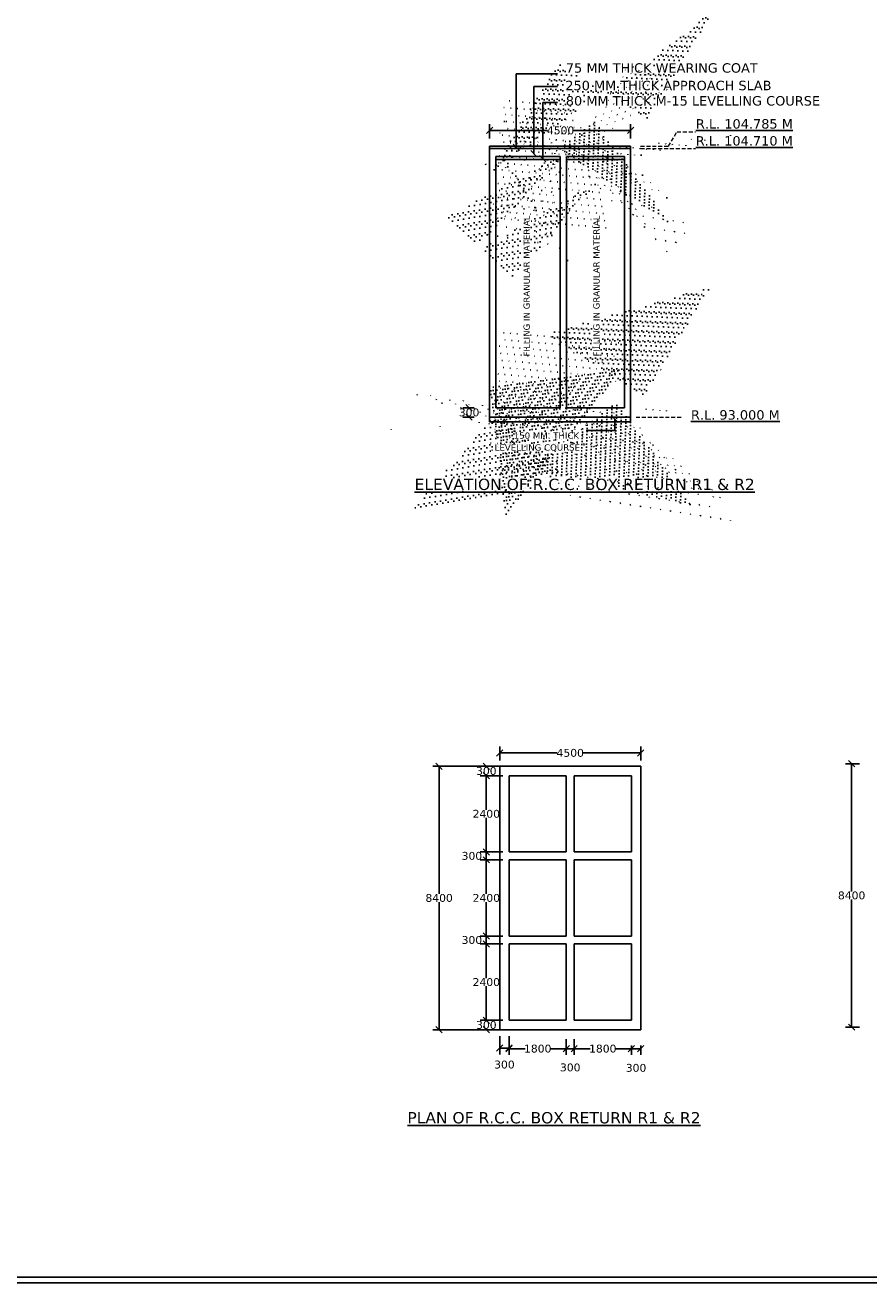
# Model space of a CAD drawing. Header units: millimetres. Extents: x -7746077780 to -3844657605, y -13315294818 to -6656873469.
# Tile 32 of 129: x -3872143238 to -3872116322, y -6657933698 to -6657893587. Entities that reach past the tile are written whole.
import ezdxf

# ---------------------------------------------------------------- set-up
doc = ezdxf.new("R2010")
doc.units = ezdxf.units.MM
doc.header["$MEASUREMENT"] = 0
doc.header["$PDMODE"] = 2
doc.linetypes.add('HIDDEN', pattern=[0.375, 0.25, -0.125])
doc.layers.add('TEX', color=6, linetype='Continuous')
doc.layers.add('TEXT', color=7, linetype='Continuous')
doc.styles.get("Standard").update_dxf_attribs({"font": 'verdana.ttf', "height": 250})
doc.dimstyles.new('ISO-25', dxfattribs={"dimtxt": 250, "dimasz": 200, "dimexe": 200, "dimexo": 200, "dimgap": 0.02, "dimtad": 0, "dimtih": 1, "dimtoh": 1, "dimdec": 0, "dimdsep": 46, "dimtxsty": 'Standard', "dimblk": 'OBLIQUE', "dimcen": 150, "dimclrd": 1, "dimclre": 1, "dimclrt": 1, "dimadec": 0, "dimazin": 0, "dimtfac": 1, "dimtdec": 0, "dimtmove": 2, "dimatfit": 3, "dimldrblk": 'OBLIQUE', "dimfxl": 0, "dimarcsym": 0})

# ---------------------------------------------------------------- blocks, each defined once
blk = doc.blocks.new('_Oblique')
at = {"color": 0, "linetype": 'ByBlock', "lineweight": -2}
blk.add_line((-0.5, -0.5), (0.5, 0.5), dxfattribs=at)
blk = doc.blocks.new('*D486')
at = {"color": 1, "lineweight": -2, "ltscale": 20, "transparency": 16777216}
for p, q in [((-3872116622.810956, -6657917143.151399), (-3872117070.973841, -6657917143.151399)), ((-3872116870.973841, -6657917143.151399), (-3872116870.973841, -6657921212.422869)), ((-3872116870.973841, -6657925543.151397), (-3872116870.973841, -6657921473.879927)), ((-3872116622.810953, -6657925543.151397), (-3872117070.973841, -6657925543.151397))]:
    blk.add_line(p, q, dxfattribs=at)
at = {"layer": 'Defpoints', "color": 0, "ltscale": 20, "transparency": 16777216}
for p in [(-3872116870.973841, -6657917143.151399), (-3872116422.810956, -6657917143.151399), (-3872116422.810953, -6657925543.151397)]:
    blk.add_point(p, dxfattribs=at)
at = {"color": 1, "lineweight": -2, "ltscale": 20, "transparency": 16777216, "xscale": 200, "yscale": 200, "zscale": 200}
for p, rotation in [((-3872116870.973841, -6657917143.151399), 90), ((-3872116870.973841, -6657925543.151397), 270)]:
    blk.add_blockref('_Oblique', p, dxfattribs=dict(at, rotation=rotation))
at = {"color": 1, "ltscale": 20, "transparency": 16777216, "insert": (-3872116870.97384, -6657921343.151399), "char_height": 250, "attachment_point": 5}
blk.add_mtext('8400', dxfattribs=at)
blk = doc.blocks.new('*D503')
at = {"color": 1, "lineweight": -2, "ltscale": 20, "transparency": 16777216}
for p, q in [((-3872128421.049794, -6657897200.738869), (-3872128421.049794, -6657896745.083794)), ((-3872128421.049794, -6657896945.083794), (-3872126576.005991, -6657896945.083794)), ((-3872123921.049797, -6657896945.083794), (-3872125737.147992, -6657896945.083794)), ((-3872123921.049797, -6657897200.738871), (-3872123921.049797, -6657896745.083794))]:
    blk.add_line(p, q, dxfattribs=at)
at = {"layer": 'Defpoints', "color": 0, "ltscale": 20, "transparency": 16777216}
for p in [(-3872123921.049797, -6657896945.083794), (-3872128421.049794, -6657897400.738869), (-3872123921.049797, -6657897400.738871)]:
    blk.add_point(p, dxfattribs=at)
at = {"color": 1, "lineweight": -2, "ltscale": 20, "transparency": 16777216, "xscale": 200, "yscale": 200, "zscale": 200, "rotation": 180}
blk.add_blockref('_Oblique', (-3872128421.049794, -6657896945.083794), dxfattribs=at)
at = {"color": 1, "lineweight": -2, "ltscale": 20, "transparency": 16777216, "xscale": 200, "yscale": 200, "zscale": 200}
blk.add_blockref('_Oblique', (-3872123921.049797, -6657896945.083794), dxfattribs=at)
at = {"color": 1, "ltscale": 20, "transparency": 16777216, "insert": (-3872126156.576991, -6657896945.083794), "char_height": 250, "attachment_point": 5}
blk.add_mtext('4500', dxfattribs=at)
blk = doc.blocks.new('*D504')
at = {"color": 1, "lineweight": -2, "ltscale": 20, "transparency": 16777216}
for p, q in [((-3872128098.332244, -6657917041.233391), (-3872128098.332244, -6657916597.471495)), ((-3872123598.332244, -6657917041.233391), (-3872123598.332244, -6657916597.471495)), ((-3872128098.332244, -6657916797.471495), (-3872126267.761244, -6657916797.471495)), ((-3872123598.332244, -6657916797.471495), (-3872125428.903245, -6657916797.471495))]:
    blk.add_line(p, q, dxfattribs=at)
at = {"layer": 'Defpoints', "color": 0, "ltscale": 20, "transparency": 16777216}
for p in [(-3872123598.332244, -6657916797.471495), (-3872128098.332244, -6657917241.233391), (-3872123598.332244, -6657917241.233391)]:
    blk.add_point(p, dxfattribs=at)
at = {"color": 1, "lineweight": -2, "ltscale": 20, "transparency": 16777216, "xscale": 200, "yscale": 200, "zscale": 200, "rotation": 180}
blk.add_blockref('_Oblique', (-3872128098.332244, -6657916797.471495), dxfattribs=at)
at = {"color": 1, "lineweight": -2, "ltscale": 20, "transparency": 16777216, "xscale": 200, "yscale": 200, "zscale": 200}
blk.add_blockref('_Oblique', (-3872123598.332244, -6657916797.471495), dxfattribs=at)
at = {"color": 1, "ltscale": 20, "transparency": 16777216, "insert": (-3872125848.332244, -6657916797.471495), "char_height": 250, "attachment_point": 5}
blk.add_mtext('4500', dxfattribs=at)
blk = doc.blocks.new('*D505')
at = {"color": 1, "lineweight": -2, "ltscale": 20, "transparency": 16777216}
for p, q in [((-3872128098.332242, -6657925831.211496), (-3872128098.332242, -6657926410.940361)), ((-3872127798.332242, -6657925831.211498), (-3872127798.332242, -6657926410.940361)), ((-3872128098.332242, -6657926210.940361), (-3872127798.332242, -6657926210.940361))]:
    blk.add_line(p, q, dxfattribs=at)
at = {"layer": 'Defpoints', "color": 0, "ltscale": 20, "transparency": 16777216}
for p in [(-3872128098.332242, -6657925631.211496), (-3872127798.332242, -6657925631.211498), (-3872127798.332242, -6657926210.940361)]:
    blk.add_point(p, dxfattribs=at)
at = {"color": 1, "lineweight": -2, "ltscale": 20, "transparency": 16777216, "xscale": 200, "yscale": 200, "zscale": 200, "rotation": 180}
blk.add_blockref('_Oblique', (-3872128098.332242, -6657926210.940361), dxfattribs=at)
at = {"color": 1, "lineweight": -2, "ltscale": 20, "transparency": 16777216, "xscale": 200, "yscale": 200, "zscale": 200}
blk.add_blockref('_Oblique', (-3872127798.332242, -6657926210.940361), dxfattribs=at)
at = {"color": 1, "ltscale": 20, "transparency": 16777216, "insert": (-3872127948.332242, -6657926737.703863), "char_height": 250, "attachment_point": 5}
blk.add_mtext('300', dxfattribs=at)
blk = doc.blocks.new('*D506')
at = {"color": 1, "lineweight": -2, "ltscale": 20, "transparency": 16777216}
for p, q in [((-3872125973.332242, -6657925931.211494), (-3872125973.332242, -6657926429.535721)), ((-3872125723.332242, -6657925931.211498), (-3872125723.332242, -6657926429.535721)), ((-3872125973.332242, -6657926229.535721), (-3872125723.332242, -6657926229.535721))]:
    blk.add_line(p, q, dxfattribs=at)
at = {"layer": 'Defpoints', "color": 0, "ltscale": 20, "transparency": 16777216}
for p in [(-3872125973.332242, -6657925731.211494), (-3872125723.332242, -6657925731.211498), (-3872125723.332242, -6657926229.535721)]:
    blk.add_point(p, dxfattribs=at)
at = {"color": 1, "lineweight": -2, "ltscale": 20, "transparency": 16777216, "xscale": 200, "yscale": 200, "zscale": 200, "rotation": 180}
blk.add_blockref('_Oblique', (-3872125973.332242, -6657926229.535721), dxfattribs=at)
at = {"color": 1, "lineweight": -2, "ltscale": 20, "transparency": 16777216, "xscale": 200, "yscale": 200, "zscale": 200}
blk.add_blockref('_Oblique', (-3872125723.332242, -6657926229.535721), dxfattribs=at)
at = {"color": 1, "ltscale": 20, "transparency": 16777216, "insert": (-3872125848.332242, -6657926829.235827), "char_height": 250, "attachment_point": 5}
blk.add_mtext('300', dxfattribs=at)
blk = doc.blocks.new('*D507')
at = {"color": 1, "lineweight": -2, "ltscale": 20, "transparency": 16777216}
for p, q in [((-3872127798.332242, -6657926031.211497), (-3872127798.332242, -6657926429.535721)), ((-3872127798.332242, -6657926229.535721), (-3872127288.3875, -6657926229.535721)), ((-3872125973.332242, -6657926229.535721), (-3872126483.276983, -6657926229.535721)), ((-3872125973.332242, -6657926031.211498), (-3872125973.332242, -6657926429.535721))]:
    blk.add_line(p, q, dxfattribs=at)
at = {"layer": 'Defpoints', "color": 0, "ltscale": 20, "transparency": 16777216}
for p in [(-3872127798.332242, -6657925831.211497), (-3872125973.332242, -6657925831.211498), (-3872125973.332242, -6657926229.535721)]:
    blk.add_point(p, dxfattribs=at)
at = {"color": 1, "lineweight": -2, "ltscale": 20, "transparency": 16777216, "xscale": 200, "yscale": 200, "zscale": 200, "rotation": 180}
blk.add_blockref('_Oblique', (-3872127798.332242, -6657926229.535721), dxfattribs=at)
at = {"color": 1, "lineweight": -2, "ltscale": 20, "transparency": 16777216, "xscale": 200, "yscale": 200, "zscale": 200}
blk.add_blockref('_Oblique', (-3872125973.332242, -6657926229.535721), dxfattribs=at)
at = {"color": 1, "ltscale": 20, "transparency": 16777216, "insert": (-3872126885.832242, -6657926229.535721), "char_height": 250, "attachment_point": 5}
blk.add_mtext('1800', dxfattribs=at)
blk = doc.blocks.new('*D508')
at = {"color": 1, "lineweight": -2, "ltscale": 20, "transparency": 16777216}
for p, q in [((-3872125723.332242, -6657926131.211498), (-3872125723.332242, -6657926429.937235)), ((-3872125723.332242, -6657926229.937235), (-3872125213.561734, -6657926229.937235)), ((-3872123898.680707, -6657926229.937235), (-3872124408.451216, -6657926229.937235)), ((-3872123898.680707, -6657926131.211498), (-3872123898.680707, -6657926429.937235))]:
    blk.add_line(p, q, dxfattribs=at)
at = {"layer": 'Defpoints', "color": 0, "ltscale": 20, "transparency": 16777216}
for p in [(-3872125723.332242, -6657925931.211498), (-3872123898.680707, -6657925931.211498), (-3872123898.680707, -6657926229.937235)]:
    blk.add_point(p, dxfattribs=at)
at = {"color": 1, "lineweight": -2, "ltscale": 20, "transparency": 16777216, "xscale": 200, "yscale": 200, "zscale": 200, "rotation": 180}
blk.add_blockref('_Oblique', (-3872125723.332242, -6657926229.937235), dxfattribs=at)
at = {"color": 1, "lineweight": -2, "ltscale": 20, "transparency": 16777216, "xscale": 200, "yscale": 200, "zscale": 200}
blk.add_blockref('_Oblique', (-3872123898.680707, -6657926229.937235), dxfattribs=at)
at = {"color": 1, "ltscale": 20, "transparency": 16777216, "insert": (-3872124811.006475, -6657926229.937235), "char_height": 250, "attachment_point": 5}
blk.add_mtext('1800', dxfattribs=at)
blk = doc.blocks.new('*D509')
at = {"color": 1, "lineweight": -2, "ltscale": 20, "transparency": 16777216}
for p, q in [((-3872123899.029172, -6657926131.211498), (-3872123899.029172, -6657926430.426314)), ((-3872123899.029172, -6657926230.426314), (-3872123598.680707, -6657926230.426314)), ((-3872123598.680707, -6657926131.211498), (-3872123598.680707, -6657926430.426314))]:
    blk.add_line(p, q, dxfattribs=at)
at = {"layer": 'Defpoints', "color": 0, "ltscale": 20, "transparency": 16777216}
for p in [(-3872123899.029172, -6657925931.211498), (-3872123598.680707, -6657925931.211498), (-3872123598.680707, -6657926230.426314)]:
    blk.add_point(p, dxfattribs=at)
at = {"color": 1, "lineweight": -2, "ltscale": 20, "transparency": 16777216, "xscale": 200, "yscale": 200, "zscale": 200, "rotation": 180}
blk.add_blockref('_Oblique', (-3872123899.029172, -6657926230.426314), dxfattribs=at)
at = {"color": 1, "lineweight": -2, "ltscale": 20, "transparency": 16777216, "xscale": 200, "yscale": 200, "zscale": 200}
blk.add_blockref('_Oblique', (-3872123598.680707, -6657926230.426314), dxfattribs=at)
at = {"color": 1, "ltscale": 20, "transparency": 16777216, "insert": (-3872123748.854939, -6657926843.224101), "char_height": 250, "attachment_point": 5}
blk.add_mtext('300', dxfattribs=at)
blk = doc.blocks.new('*D511')
at = {"color": 1, "lineweight": -2, "ltscale": 20, "transparency": 16777216}
for p, q in [((-3872128918.264221, -6657905788.79765), (-3872129275.264658, -6657905788.79765)), ((-3872129075.264658, -6657905788.79765), (-3872129075.264658, -6657905808.572815)), ((-3872128918.264221, -6657906088.79765), (-3872129275.264658, -6657906088.79765)), ((-3872129075.264658, -6657906088.79765), (-3872129075.264658, -6657906069.022486))]:
    blk.add_line(p, q, dxfattribs=at)
at = {"layer": 'Defpoints', "color": 0, "ltscale": 20, "transparency": 16777216}
for p in [(-3872128718.264221, -6657905788.79765), (-3872129075.264658, -6657906088.79765), (-3872128718.264221, -6657906088.79765)]:
    blk.add_point(p, dxfattribs=at)
at = {"color": 1, "lineweight": -2, "ltscale": 20, "transparency": 16777216, "xscale": 200, "yscale": 200, "zscale": 200}
for p, rotation in [((-3872129075.264658, -6657905788.79765), 90), ((-3872129075.264658, -6657906088.79765), 270)]:
    blk.add_blockref('_Oblique', p, dxfattribs=dict(at, rotation=rotation))
at = {"color": 1, "ltscale": 20, "transparency": 16777216, "insert": (-3872129075.264657, -6657905938.797651), "char_height": 250, "attachment_point": 5}
blk.add_mtext('300', dxfattribs=at)
blk = doc.blocks.new('*D515')
at = {"color": 1, "lineweight": -2, "ltscale": 20, "transparency": 16777216}
for p, q in [((-3872127998.332242, -6657919957.135133), (-3872128725.251112, -6657919957.135133)), ((-3872128525.251112, -6657919957.135133), (-3872128525.251112, -6657920207.135133)), ((-3872127998.332242, -6657920207.135133), (-3872128725.251112, -6657920207.135133))]:
    blk.add_line(p, q, dxfattribs=at)
at = {"layer": 'Defpoints', "color": 0, "ltscale": 20, "transparency": 16777216}
for p in [(-3872127798.332242, -6657919957.135133), (-3872128525.251112, -6657920207.135133), (-3872127798.332242, -6657920207.135133)]:
    blk.add_point(p, dxfattribs=at)
at = {"color": 1, "lineweight": -2, "ltscale": 20, "transparency": 16777216, "xscale": 200, "yscale": 200, "zscale": 200}
for p, rotation in [((-3872128525.251112, -6657919957.135133), 90), ((-3872128525.251112, -6657920207.135133), 270)]:
    blk.add_blockref('_Oblique', p, dxfattribs=dict(at, rotation=rotation))
at = {"color": 1, "ltscale": 20, "transparency": 16777216, "insert": (-3872128985.670782, -6657920082.135134), "char_height": 250, "attachment_point": 5}
blk.add_mtext('300 ', dxfattribs=at)
blk = doc.blocks.new('*D516')
at = {"color": 1, "lineweight": -2, "ltscale": 20, "transparency": 16777216}
for p, q in [((-3872127998.332242, -6657917524.135132), (-3872128726.243657, -6657917524.135132)), ((-3872128526.243657, -6657917524.135132), (-3872128526.243657, -6657918610.410297)), ((-3872128526.243657, -6657919957.135133), (-3872128526.243657, -6657918870.859968)), ((-3872127998.332242, -6657919957.135133), (-3872128726.243657, -6657919957.135133))]:
    blk.add_line(p, q, dxfattribs=at)
at = {"layer": 'Defpoints', "color": 0, "ltscale": 20, "transparency": 16777216}
for p in [(-3872127798.332242, -6657917524.135132), (-3872128526.243657, -6657919957.135133), (-3872127798.332242, -6657919957.135133)]:
    blk.add_point(p, dxfattribs=at)
at = {"color": 1, "lineweight": -2, "ltscale": 20, "transparency": 16777216, "xscale": 200, "yscale": 200, "zscale": 200}
for p, rotation in [((-3872128526.243657, -6657917524.135132), 90), ((-3872128526.243657, -6657919957.135133), 270)]:
    blk.add_blockref('_Oblique', p, dxfattribs=dict(at, rotation=rotation))
at = {"color": 1, "ltscale": 20, "transparency": 16777216, "insert": (-3872128526.243656, -6657918740.635134), "char_height": 250, "attachment_point": 5}
blk.add_mtext('2400', dxfattribs=at)
blk = doc.blocks.new('*D517')
at = {"color": 1, "lineweight": -2, "ltscale": 20, "transparency": 16777216}
for p, q in [((-3872127998.332242, -6657917224.135133), (-3872128726.243657, -6657917224.135133)), ((-3872127998.332242, -6657917524.135132), (-3872128726.243657, -6657917524.135132)), ((-3872128526.243657, -6657917224.135133), (-3872128526.243657, -6657917243.910297)), ((-3872128526.243657, -6657917524.135132), (-3872128526.243657, -6657917504.359968))]:
    blk.add_line(p, q, dxfattribs=at)
at = {"layer": 'Defpoints', "color": 0, "ltscale": 20, "transparency": 16777216}
for p in [(-3872128526.243657, -6657917224.135133), (-3872127798.332242, -6657917224.135133), (-3872127798.332242, -6657917524.135132)]:
    blk.add_point(p, dxfattribs=at)
at = {"color": 1, "lineweight": -2, "ltscale": 20, "transparency": 16777216, "xscale": 200, "yscale": 200, "zscale": 200}
for p, rotation in [((-3872128526.243657, -6657917224.135133), 90), ((-3872128526.243657, -6657917524.135132), 270)]:
    blk.add_blockref('_Oblique', p, dxfattribs=dict(at, rotation=rotation))
at = {"color": 1, "ltscale": 20, "transparency": 16777216, "insert": (-3872128526.243656, -6657917374.135134), "char_height": 250, "attachment_point": 5}
blk.add_mtext('300', dxfattribs=at)
blk = doc.blocks.new('*D518')
at = {"color": 1, "lineweight": -2, "ltscale": 20, "transparency": 16777216}
for p, q in [((-3872128298.332242, -6657920207.135133), (-3872128725.251112, -6657920207.135133)), ((-3872128525.251112, -6657920207.135133), (-3872128525.251112, -6657921293.410297)), ((-3872128525.251112, -6657922640.135132), (-3872128525.251112, -6657921553.859968)), ((-3872127998.332242, -6657922640.135132), (-3872128725.251112, -6657922640.135132))]:
    blk.add_line(p, q, dxfattribs=at)
at = {"layer": 'Defpoints', "color": 0, "ltscale": 20, "transparency": 16777216}
for p in [(-3872128098.332242, -6657920207.135133), (-3872128525.251112, -6657922640.135132), (-3872127798.332242, -6657922640.135132)]:
    blk.add_point(p, dxfattribs=at)
at = {"color": 1, "lineweight": -2, "ltscale": 20, "transparency": 16777216, "xscale": 200, "yscale": 200, "zscale": 200}
for p, rotation in [((-3872128525.251112, -6657920207.135133), 90), ((-3872128525.251112, -6657922640.135132), 270)]:
    blk.add_blockref('_Oblique', p, dxfattribs=dict(at, rotation=rotation))
at = {"color": 1, "ltscale": 20, "transparency": 16777216, "insert": (-3872128525.251111, -6657921423.635134), "char_height": 250, "attachment_point": 5}
blk.add_mtext('2400', dxfattribs=at)
blk = doc.blocks.new('*D519')
at = {"color": 1, "lineweight": -2, "ltscale": 20, "transparency": 16777216}
for p, q in [((-3872127998.332242, -6657922640.135133), (-3872128725.251112, -6657922640.135133)), ((-3872128525.251112, -6657922640.135133), (-3872128525.251112, -6657922889.680885)), ((-3872127998.332242, -6657922889.680885), (-3872128725.251112, -6657922889.680885))]:
    blk.add_line(p, q, dxfattribs=at)
at = {"layer": 'Defpoints', "color": 0, "ltscale": 20, "transparency": 16777216}
for p in [(-3872127798.332242, -6657922640.135133), (-3872128525.251112, -6657922889.680885), (-3872127798.332242, -6657922889.680885)]:
    blk.add_point(p, dxfattribs=at)
at = {"color": 1, "lineweight": -2, "ltscale": 20, "transparency": 16777216, "xscale": 200, "yscale": 200, "zscale": 200}
for p, rotation in [((-3872128525.251112, -6657922640.135133), 90), ((-3872128525.251112, -6657922889.680885), 270)]:
    blk.add_blockref('_Oblique', p, dxfattribs=dict(at, rotation=rotation))
at = {"color": 1, "ltscale": 20, "transparency": 16777216, "insert": (-3872128985.670782, -6657922764.90801), "char_height": 250, "attachment_point": 5}
blk.add_mtext('300', dxfattribs=at)
blk = doc.blocks.new('*D520')
at = {"color": 1, "lineweight": -2, "ltscale": 20, "transparency": 16777216}
for p, q in [((-3872128470.977695, -6657917224.135133), (-3872130230.969699, -6657917224.135133)), ((-3872130030.969699, -6657917224.135133), (-3872130030.969699, -6657921293.444785)), ((-3872130030.969699, -6657925624.211496), (-3872130030.969699, -6657921554.901843)), ((-3872128470.977694, -6657925624.211496), (-3872130230.969699, -6657925624.211496))]:
    blk.add_line(p, q, dxfattribs=at)
at = {"layer": 'Defpoints', "color": 0, "ltscale": 20, "transparency": 16777216}
for p in [(-3872128270.977695, -6657917224.135133), (-3872130030.969699, -6657925624.211496), (-3872128270.977694, -6657925624.211496)]:
    blk.add_point(p, dxfattribs=at)
at = {"color": 1, "lineweight": -2, "ltscale": 20, "transparency": 16777216, "xscale": 200, "yscale": 200, "zscale": 200}
for p, rotation in [((-3872130030.969699, -6657917224.135133), 90), ((-3872130030.969699, -6657925624.211496), 270)]:
    blk.add_blockref('_Oblique', p, dxfattribs=dict(at, rotation=rotation))
at = {"color": 1, "ltscale": 20, "transparency": 16777216, "insert": (-3872130030.969698, -6657921424.173315), "char_height": 250, "attachment_point": 5}
blk.add_mtext('8400', dxfattribs=at)
blk = doc.blocks.new('*D521')
at = {"color": 1, "lineweight": -2, "ltscale": 20, "transparency": 16777216}
for p, q in [((-3872127998.332242, -6657922889.680885), (-3872128725.251112, -6657922889.680885)), ((-3872128525.251112, -6657922889.680885), (-3872128525.251112, -6657923976.721355)), ((-3872128525.251112, -6657925324.211496), (-3872128525.251112, -6657924237.171026)), ((-3872127998.332242, -6657925324.211496), (-3872128725.251112, -6657925324.211496))]:
    blk.add_line(p, q, dxfattribs=at)
at = {"layer": 'Defpoints', "color": 0, "ltscale": 20, "transparency": 16777216}
for p in [(-3872127798.332242, -6657922889.680885), (-3872128525.251112, -6657925324.211496), (-3872127798.332242, -6657925324.211496)]:
    blk.add_point(p, dxfattribs=at)
at = {"color": 1, "lineweight": -2, "ltscale": 20, "transparency": 16777216, "xscale": 200, "yscale": 200, "zscale": 200}
for p, rotation in [((-3872128525.251112, -6657922889.680885), 90), ((-3872128525.251112, -6657925324.211496), 270)]:
    blk.add_blockref('_Oblique', p, dxfattribs=dict(at, rotation=rotation))
at = {"color": 1, "ltscale": 20, "transparency": 16777216, "insert": (-3872128525.251111, -6657924106.946192), "char_height": 250, "attachment_point": 5}
blk.add_mtext('2400', dxfattribs=at)
blk = doc.blocks.new('*D522')
at = {"color": 1, "lineweight": -2, "ltscale": 20, "transparency": 16777216}
for p, q in [((-3872127998.332242, -6657925324.211496), (-3872128725.251112, -6657925324.211496)), ((-3872128525.251112, -6657925324.211496), (-3872128525.251112, -6657925343.986661)), ((-3872127998.332242, -6657925624.211496), (-3872128725.251112, -6657925624.211496)), ((-3872128525.251112, -6657925624.211496), (-3872128525.251112, -6657925604.436332))]:
    blk.add_line(p, q, dxfattribs=at)
at = {"layer": 'Defpoints', "color": 0, "ltscale": 20, "transparency": 16777216}
for p in [(-3872127798.332242, -6657925324.211496), (-3872128525.251112, -6657925624.211496), (-3872127798.332242, -6657925624.211496)]:
    blk.add_point(p, dxfattribs=at)
at = {"color": 1, "lineweight": -2, "ltscale": 20, "transparency": 16777216, "xscale": 200, "yscale": 200, "zscale": 200}
for p, rotation in [((-3872128525.251112, -6657925324.211496), 90), ((-3872128525.251112, -6657925624.211496), 270)]:
    blk.add_blockref('_Oblique', p, dxfattribs=dict(at, rotation=rotation))
at = {"color": 1, "ltscale": 20, "transparency": 16777216, "insert": (-3872128525.251111, -6657925474.211497), "char_height": 250, "attachment_point": 5}
blk.add_mtext('300', dxfattribs=at)

msp = doc.modelspace()

# ---------------------------------------------------------------- hatches: boundary and pattern name
at = {"ltscale": 20}
h = msp.add_hatch(dxfattribs=at)
h.set_pattern_fill('AR-CONC', color=256, scale=30, style=0)
h.set_pattern_definition([(49.99999999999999, (-74338.96480035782, -481198.1590881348), (215.178054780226, -18.82564049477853), [22.5, -247.5]), (355, (-74338.96480035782, -481198.1590881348), (-41.62540008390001, 225.6576401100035), [18, -198]), (100.4514, (-74321.03329706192, -481199.7278881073), (173.5528145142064, 206.8318626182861), [19.12205699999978, -210.3426335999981]), (46.18420000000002, (-74338.96480035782, -481138.1590862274), (320.1723145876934, -49.65570429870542), [33.74999999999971, -371.2499999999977]), (96.63559999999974, (-74312.2837767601, -481142.297077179), (280.398811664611, 292.2353612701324), [28.68308639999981, -315.5138999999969]), (351.1842000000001, (-74338.96480035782, -481138.1590862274), (280.3985835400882, 292.2355802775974), [27, -297]), (21, (-74308.96480035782, -481153.1590862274), (179.0721156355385, -120.7856671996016), [22.5, -247.5]), (326, (-74308.96480035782, -481153.1590862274), (72.9945995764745, 217.5450135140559), [18, -198]), (71.45140000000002, (-74294.04213094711, -481163.2245674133), (252.0667885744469, 96.7591490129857), [19.12205699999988, -210.342633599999]), (37.50000000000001, (-74338.96480035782, -481198.1590881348), (3.647956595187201, 99.86815614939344), [0, -195.6, 0, -201, 0, -198.75]), (7.499999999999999, (-74338.96480035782, -481198.1590881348), (78.92086123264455, 118.323513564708), [0, -114.6, 0, -191.1, 0, -75.75]), (327.5, (-74405.86480093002, -481198.1590881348), (160.1467308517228, -6.76646152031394), [0, -75, 0, -234, 0, -310.5]), (317.5, (-74435.86479997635, -481198.1590881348), (174.9558508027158, 30.03149469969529), [0, -97.5, 0, -155.4, 0, -220.5])])
h.paths.add_polyline_path([(-3872128021.049792, -6657897771.053278), (-3872128121.049791, -6657897771.053278), (-3872128121.049791, -6657897871.424993), (-3872126171.049791, -6657897871.424994), (-3872126171.049789, -6657897771.42499), (-3872128021.049792, -6657897771.424994)])
h.paths.add_polyline_path([(-3872125971.049791, -6657897771.424995), (-3872125971.049791, -6657897871.424994), (-3872124221.049797, -6657897871.424995), (-3872124221.049798, -6657897771.424994)])
h = msp.add_hatch(dxfattribs=at)
h.set_pattern_fill('AR-CONC', color=256, scale=30, style=0)
h.set_pattern_definition([(49.99999999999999, (-74338.9648013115, -480390.5771989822), (215.178054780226, -18.82564049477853), [22.5, -247.5]), (355, (-74338.9648013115, -480390.5771989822), (-41.62540008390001, 225.6576401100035), [18, -198]), (100.4514, (-74321.0332980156, -480392.1460008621), (173.5528145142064, 206.8318626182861), [19.12205699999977, -210.3426335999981]), (46.18420000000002, (-74338.9648013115, -480330.5771970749), (320.1723145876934, -49.65570429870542), [33.74999999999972, -371.2499999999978]), (96.63559999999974, (-74312.28377771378, -480334.7151880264), (280.398811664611, 292.2353612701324), [28.6830863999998, -315.5138999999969]), (351.1842000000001, (-74338.9648013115, -480330.5771970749), (280.3985835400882, 292.2355802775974), [27, -297]), (21, (-74308.9648013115, -480345.5771970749), (179.0721156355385, -120.7856671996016), [22.5, -247.5]), (326, (-74308.9648013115, -480345.5771970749), (72.9945995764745, 217.5450135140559), [18, -198]), (71.45140000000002, (-74294.04213190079, -480355.6426782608), (252.0667885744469, 96.7591490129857), [19.12205699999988, -210.342633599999]), (37.50000000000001, (-74338.9648013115, -480390.5771989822), (3.647956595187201, 99.86815614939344), [0, -195.6, 0, -201, 0, -198.75]), (7.499999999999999, (-74338.9648013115, -480390.5771989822), (78.92086123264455, 118.323513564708), [0, -114.6, 0, -191.1, 0, -75.75]), (327.5, (-74405.8648018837, -480390.5771989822), (160.1467308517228, -6.76646152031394), [0, -75, 0, -234, 0, -310.5]), (317.5, (-74435.86480093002, -480390.5771989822), (174.9558508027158, 30.03149469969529), [0, -97.5, 0, -155.4, 0, -220.5])])
h.paths.add_polyline_path([(-3872128321.049792, -6657906088.79765), (-3872128321.049792, -6657906238.797652), (-3872124021.049792, -6657906238.79765), (-3872124021.049791, -6657906088.797652)])

# ---------------------------------------------------------------- linework, layer by layer
for p, q in [((-3872128421.049792, -6657906238.797652), (-3872128421.04979, -6657897446.379541)), ((-3872123921.049797, -6657897446.379541), (-3872128421.049789, -6657897446.379541)), ((-3872123921.049792, -6657905788.797649), (-3872123921.049797, -6657897446.379541)), ((-3872123921.049796, -6657897521.53754), (-3872128421.049789, -6657897521.53754)), ((-3872128221.049794, -6657905788.79765), (-3872128221.049791, -6657897771.053278)), ((-3872126221.049791, -6657897771.053276), (-3872128221.049791, -6657897771.053278)), ((-3872126171.04979, -6657897871.424993), (-3872128221.04979, -6657897871.424993)), ((-3872126171.04979, -6657897771.424993), (-3872128121.049793, -6657897771.424994)), ((-3872126171.049792, -6657905788.797649), (-3872126171.04979, -6657897771.053278)), ((-3872125971.049792, -6657905788.797649), (-3872125971.049791, -6657897771.053278)), ((-3872124121.049798, -6657897771.424994), (-3872125971.049791, -6657897771.424994)), ((-3872124121.049798, -6657897871.424995), (-3872125971.049791, -6657897871.424994)), ((-3872124121.049798, -6657897771.053278), (-3872125921.04979, -6657897771.053276)), ((-3872124121.049791, -6657905788.797648), (-3872124121.049798, -6657897771.053278)), ((-3872128221.049793, -6657905788.79765), (-3872126171.049794, -6657905788.79765)), ((-3872125971.049792, -6657905788.797652), (-3872124121.04979, -6657905788.797649)), ((-3872123921.049792, -6657905788.797649), (-3872123921.049791, -6657905788.79765)), ((-3872123921.049792, -6657906238.79765), (-3872123921.049791, -6657905788.79765)), ((-3872128421.049792, -6657906088.79765), (-3872123921.049791, -6657906088.797652)), ((-3872128421.049792, -6657906238.797652), (-3872123921.049792, -6657906238.79765)), ((-3872128098.332243, -6657917224.135133), (-3872123598.680707, -6657917224.13513)), ((-3872128098.332243, -6657917224.135133), (-3872128098.332242, -6657917431.211498)), ((-3872128098.332242, -6657917431.211498), (-3872128098.332242, -6657925624.211496)), ((-3872127798.332242, -6657917524.135132), (-3872127798.332242, -6657919957.135133)), ((-3872127798.332242, -6657917524.135132), (-3872125973.332242, -6657917524.135132)), ((-3872125973.332242, -6657917524.135132), (-3872125973.332242, -6657919957.135132)), ((-3872125723.332242, -6657917531.211497), (-3872125723.332242, -6657919957.135133)), ((-3872125723.332242, -6657917531.211497), (-3872123898.332242, -6657917531.211497)), ((-3872123898.332242, -6657917531.211497), (-3872123898.332242, -6657919957.135133)), ((-3872123598.680708, -6657917224.135132), (-3872123598.680707, -6657925624.211498)), ((-3872127798.332242, -6657919957.135133), (-3872125973.332242, -6657919957.135132)), ((-3872125723.332242, -6657919957.135133), (-3872123898.332242, -6657919957.135133)), ((-3872127798.332242, -6657920207.135133), (-3872125973.332242, -6657920207.135132)), ((-3872127798.332242, -6657920207.135133), (-3872125973.332242, -6657920207.135132)), ((-3872127798.332242, -6657920207.135133), (-3872127798.332242, -6657922640.135133)), ((-3872125973.332242, -6657920207.135132), (-3872125973.332242, -6657922640.135136)), ((-3872125723.332242, -6657920207.135133), (-3872125723.332243, -6657922640.135134)), ((-3872125723.332242, -6657920207.135133), (-3872123898.332242, -6657920207.135132)), ((-3872123898.332242, -6657920207.135132), (-3872123898.332242, -6657922640.135133)), ((-3872127798.332242, -6657922640.135132), (-3872125973.332242, -6657922640.135134)), ((-3872125723.332242, -6657922640.135134), (-3872123898.332241, -6657922640.135134)), ((-3872127798.332242, -6657922889.680885), (-3872127798.332242, -6657925324.211496)), ((-3872127798.332242, -6657922889.680885), (-3872125973.332242, -6657922889.680885)), ((-3872125973.332242, -6657922889.680885), (-3872125973.332242, -6657925324.211498)), ((-3872125723.332242, -6657922889.680885), (-3872125723.332242, -6657925324.211497)), ((-3872125723.332242, -6657922889.680885), (-3872123898.332242, -6657922889.680885)), ((-3872123898.680707, -6657923098.211496), (-3872123898.680707, -6657925324.211496)), ((-3872123898.332242, -6657922889.680885), (-3872123898.332242, -6657925324.211496)), ((-3872127798.332242, -6657925324.211496), (-3872125973.332242, -6657925324.211498)), ((-3872125723.332242, -6657925324.211497), (-3872123898.332242, -6657925324.211496)), ((-3872128098.332242, -6657925624.211496), (-3872125948.332243, -6657925624.211498)), ((-3872125948.332243, -6657925624.211498), (-3872123598.680707, -6657925624.211498))]:
    msp.add_line(p, q, dxfattribs=at)
at = {"layer": 'TEX', "color": 7, "ltscale": 20}
for points in [[(-3871957393.332241, -6657933697.984943), (-3872149343.332241, -6657933697.984943), (-3872149343.332241, -6657850797.984943), (-3871957393.332241, -6657850797.984943)], [(-3871957603.332241, -6657933517.984943), (-3872148953.332241, -6657933517.984943), (-3872148953.332241, -6657851287.984943), (-3871957603.332241, -6657851287.984943)]]:
    msp.add_lwpolyline(points, close=True, dxfattribs=at)
at = {"layer": 'TEXT', "color": 2, "linetype": 'HIDDEN', "lineweight": 13, "ltscale": 500}
for p, q in [((-3872123603.806209, -6657897521.53754), (-3872121854.587366, -6657897521.53754)), ((-3872123749.523071, -6657906088.797654), (-3872122254.489881, -6657906088.797654))]:
    msp.add_line(p, q, dxfattribs=at)
msp.add_lwpolyline([(-3872123603.806209, -6657897446.37967), (-3872122709.894851, -6657897446.37967), (-3872122439.894852, -6657896985.642481), (-3872121849.894851, -6657896985.642481)], dxfattribs=at)

# ---------------------------------------------------------------- texts
at = {"ltscale": 20}
for s, p in [('150 MM. THICK', (-3872127650.687659, -6657906776.572311)), ('LEVELLING COURSE', (-3872128261.433126, -6657907155.06449))]:
    msp.add_text(s, height=200, dxfattribs=at).set_placement(p)
for s, insert, char_height, width, attachment_point in [('75 MM THICK WEARING COAT', (-3872122927.155571, -6657894802.343894), 300, 6822.65024424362, 2), ('250 MM THICK APPROACH SLAB', (-3872122717.425334, -6657895361.362225), 300, 6822.65024424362, 2), ('80 MM THICK M-15 LEVELLING COURSE', (-3872121934.31251, -6657895849.973654), 300, 8405.444121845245, 2), ('{\\LR.L. 104.785 M}', (-3872120293.135643, -6657896585.244421), 300, 5399.898213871, 2), ('{\\LR.L. 104.710 M}', (-3872120296.353276, -6657897126.390163), 300, 5399.898213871, 2), ('{\\L\\P R.L. 93.000 M}', (-3872120646.9615, -6657905366.839533), 300, 5399.898213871, 2), ('{\\LELEVATION OF R.C.C. BOX RETURN R1 & R2}', (-3872130813.531765, -6657908051.912423), 360, 11269.84691778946, 1), ('{\\LPLAN OF R.C.C. BOX RETURN R1 & R2}', (-3872131042.524789, -6657928251.734446), 360, 14874.44262139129, 1)]:
    msp.add_mtext(s, dxfattribs=dict(at, insert=insert, char_height=char_height, width=width, attachment_point=attachment_point))
at = {"ltscale": 20, "char_height": 200, "width": 5499.741644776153, "attachment_point": 2, "rotation": 90}
for insert in [(-3872127339.132043, -6657901905.573212), (-3872125112.701254, -6657901905.573212)]:
    msp.add_mtext('FILLING IN GRANULAR MATERIAL', dxfattribs=dict(at, insert=insert))

# ---------------------------------------------------------------- dimensions: what is measured, and where the dimension line sits
at = {"ltscale": 20}
for base, p1, p2, picture, middle in [((-3872123921.049797, -6657896945.083794), (-3872128421.049794, -6657897400.738869), (-3872123921.049797, -6657897400.738871), '*D503', (-3872126156.576991, -6657896945.083794)), ((-3872127798.332242, -6657926210.940361), (-3872128098.332242, -6657925631.211496), (-3872127798.332242, -6657925631.211498), '*D505', (-3872127948.332242, -6657926737.703863)), ((-3872123598.680707, -6657926230.426314), (-3872123899.029172, -6657925931.211498), (-3872123598.680707, -6657925931.211498), '*D509', (-3872123748.854939, -6657926843.224101))]:
    dim = msp.add_linear_dim(base=base, p1=p1, p2=p2, dimstyle='ISO-25', dxfattribs=at)
    dim.commit()
    dim.dimension.update_dxf_attribs({"geometry": picture, "text_midpoint": middle, "dimtype": 160})
for base, p1, p2, picture, middle in [((-3872129075.264658, -6657906088.79765), (-3872128718.264221, -6657905788.79765), (-3872128718.264221, -6657906088.79765), '*D511', (-3872129075.264657, -6657905938.797651)), ((-3872130030.969699, -6657925624.211496), (-3872128270.977695, -6657917224.135133), (-3872128270.977694, -6657925624.211496), '*D520', (-3872130030.969698, -6657921424.173315)), ((-3872128526.243657, -6657917224.135133), (-3872127798.332242, -6657917524.135132), (-3872127798.332242, -6657917224.135133), '*D517', (-3872128526.243656, -6657917374.135134)), ((-3872116870.973841, -6657917143.151399), (-3872116422.810953, -6657925543.151397), (-3872116422.810956, -6657917143.151399), '*D486', (-3872116870.97384, -6657921343.151399)), ((-3872128525.251112, -6657925624.211496), (-3872127798.332242, -6657925324.211496), (-3872127798.332242, -6657925624.211496), '*D522', (-3872128525.251111, -6657925474.211497))]:
    dim = msp.add_linear_dim(base=base, p1=p1, p2=p2, angle=90, dimstyle='ISO-25', dxfattribs=at)
    dim.commit()
    dim.dimension.update_dxf_attribs({"geometry": picture, "text_midpoint": middle})
dim = msp.add_linear_dim(base=(-3872123598.332244, -6657916797.471495), p1=(-3872128098.332244, -6657917241.233391), p2=(-3872123598.332244, -6657917241.233391), dimstyle='ISO-25', dxfattribs=at)
dim.commit()
dim.dimension.update_dxf_attribs({"geometry": '*D504', "text_midpoint": (-3872125848.332244, -6657916797.471495)})
for base, p1, p2, text, picture, middle in [((-3872128526.243657, -6657919957.135133), (-3872127798.332242, -6657917524.135132), (-3872127798.332242, -6657919957.135133), '2400', '*D516', (-3872128526.243656, -6657918740.635134)), ((-3872128525.251112, -6657920207.135133), (-3872127798.332242, -6657919957.135133), (-3872127798.332242, -6657920207.135133), '300 ', '*D515', (-3872128985.670782, -6657920082.135134)), ((-3872128525.251112, -6657922640.135132), (-3872128098.332242, -6657920207.135133), (-3872127798.332242, -6657922640.135132), '2400', '*D518', (-3872128525.251111, -6657921423.635134)), ((-3872128525.251112, -6657922889.680885), (-3872127798.332242, -6657922640.135133), (-3872127798.332242, -6657922889.680885), '300', '*D519', (-3872128985.670782, -6657922764.90801)), ((-3872128525.251112, -6657925324.211496), (-3872127798.332242, -6657922889.680885), (-3872127798.332242, -6657925324.211496), '2400', '*D521', (-3872128525.251111, -6657924106.946192))]:
    dim = msp.add_linear_dim(base=base, p1=p1, p2=p2, angle=90, text=text, dimstyle='ISO-25', dxfattribs=at)
    dim.commit()
    dim.dimension.update_dxf_attribs({"geometry": picture, "text_midpoint": middle})
for base, p1, p2, picture, middle in [((-3872125973.332242, -6657926229.535721), (-3872127798.332242, -6657925831.211497), (-3872125973.332242, -6657925831.211498), '*D507', (-3872126885.832242, -6657926229.535721)), ((-3872123898.680707, -6657926229.937235), (-3872125723.332242, -6657925931.211498), (-3872123898.680707, -6657925931.211498), '*D508', (-3872124811.006475, -6657926229.937235))]:
    dim = msp.add_linear_dim(base=base, p1=p1, p2=p2, text='1800', dimstyle='ISO-25', dxfattribs=at)
    dim.commit()
    dim.dimension.update_dxf_attribs({"geometry": picture, "text_midpoint": middle})
dim = msp.add_linear_dim(base=(-3872125723.332242, -6657926229.535721), p1=(-3872125973.332242, -6657925731.211494), p2=(-3872125723.332242, -6657925731.211498), text='300', dimstyle='ISO-25', dxfattribs=at)
dim.commit()
dim.dimension.update_dxf_attribs({"geometry": '*D506', "text_midpoint": (-3872125848.332242, -6657926829.235827), "dimtype": 160})

# ---------------------------------------------------------------- leaders
for points in [[(-3872127568.765471, -6657897487.797421), (-3872127568.765471, -6657895139.430552), (-3872126251.186614, -6657895139.430552)], [(-3872127009.086328, -6657897688.673946), (-3872127009.086328, -6657895542.74711), (-3872126249.812184, -6657895542.74711)], [(-3872126726.504509, -6657897845.083282), (-3872126726.504509, -6657896052.228092), (-3872126251.186614, -6657896052.228092)], [(-3872124422.369015, -6657906161.790364), (-3872124422.369015, -6657906511.519014), (-3872125339.261609, -6657906511.519014)]]:
    msp.add_leader(points, dimstyle='ISO-25', dxfattribs=at)

doc.saveas('drawing.dxf')
